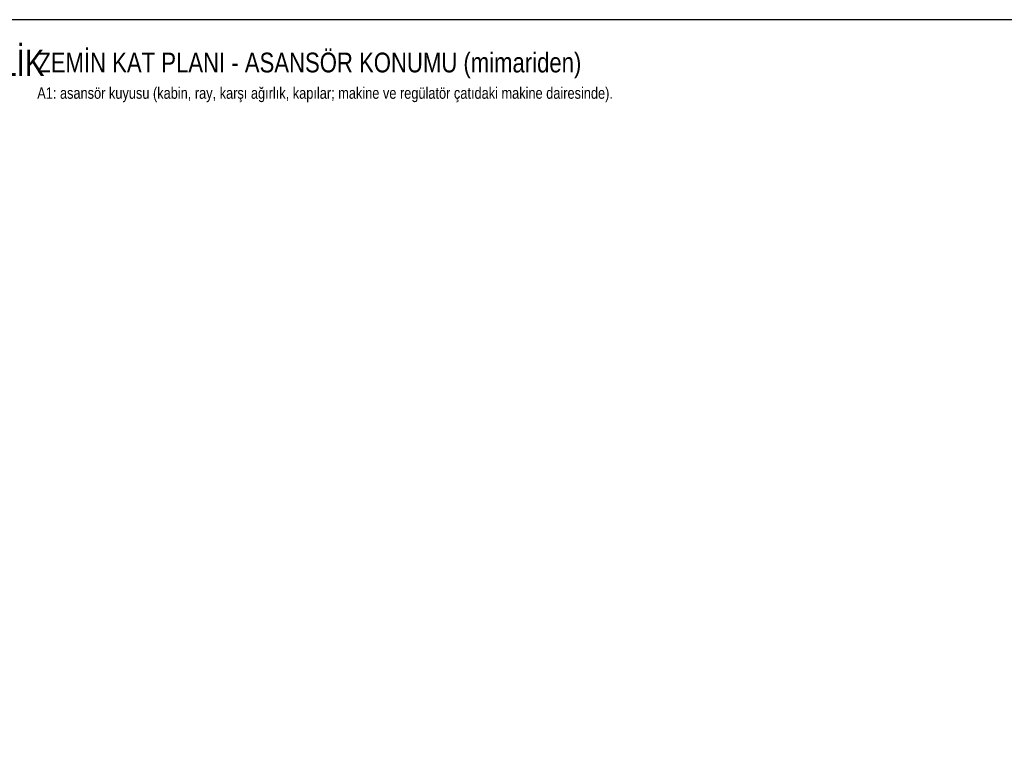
# Model space of a CAD drawing. Header units: centimetres. Extents: x 0 to 14595, y -30 to 2970.
# Tile 11 of 37: x 1170 to 2290, y 2153 to 2970. Entities that reach past the tile are written whole.
import ezdxf
from ezdxf.enums import TextEntityAlignment as Align

# ---------------------------------------------------------------- set-up
doc = ezdxf.new("R2010")
doc.units = ezdxf.units.CM
for name, color, linetype in [('ASN-ANTET', 4, 'CONTINUOUS'), ('ASN-BASLIK', 5, 'CONTINUOUS'), ('ASN-CERCEVE', 7, 'CONTINUOUS'), ('ASN-YAZI', 4, 'CONTINUOUS')]:
    doc.layers.add(name, color=color, linetype=linetype)
doc.styles.get("Standard").update_dxf_attribs({"font": 'arial.ttf', "width": 0.8})

msp = doc.modelspace()

# ---------------------------------------------------------------- linework, layer by layer
at = {"layer": 'ASN-CERCEVE'}
for points in [[(0, 0), (14595, 0), (14595, 2970), (0, 2970)], [(100, 0), (14570, 0), (14570, 2970), (100, 2970)]]:
    msp.add_lwpolyline(points, close=True, dxfattribs=at)

# ---------------------------------------------------------------- texts
at = {"layer": 'ASN-ANTET', "width": 0.8}
msp.add_text('ROTAŞ MÜHENDİSLİK.PROJE.MÜŞAVİRLİK', height=30, dxfattribs=at).set_placement((510.9, 2936), align=Align.TOP_LEFT)
at = {"layer": 'ASN-BASLIK', "width": 0.8}
msp.add_text('ZEMİN KAT PLANI - ASANSÖR KONUMU (mimariden)', height=22.5, dxfattribs=at).set_placement((1190, 2910))
at = {"layer": 'ASN-YAZI', "width": 0.8}
msp.add_text('A1: asansör kuyusu (kabin, ray, karşı ağırlık, kapılar; makine ve regülatör çatıdaki makine dairesinde).', height=13, dxfattribs=at).set_placement((1190, 2880))

doc.saveas('drawing.dxf')
